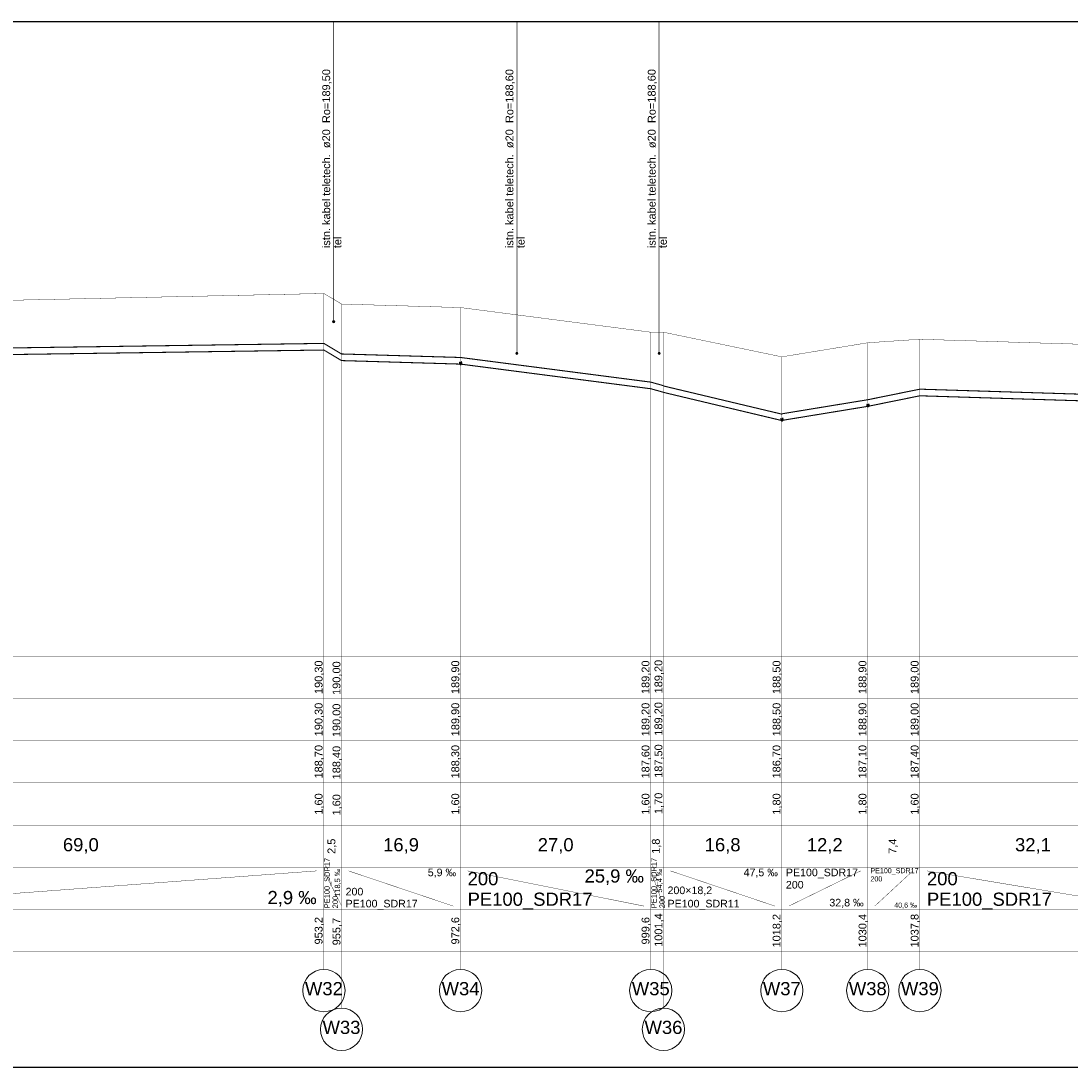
# Model space of a CAD drawing. Header units: inches. Extents: x -156 to 1086, y -12 to 33.
# Tile 7 of 30: x 41 to 71, y -12 to 18. Entities that reach past the tile are written whole.
import ezdxf
from ezdxf.lldxf.tags import DXFTag

# ---------------------------------------------------------------- set-up
doc = ezdxf.new("R2010")
doc.units = ezdxf.units.IN
doc.header["$MEASUREMENT"] = 0
for name, color, linetype, true_color in [('IS_Kolizje', 7, 'SOLID', 0x000000), ('IS_Kolizje_-_opisy', 7, 'SOLID', 0x000000), ('IS_Sieci_na_profilu', 7, 'SOLID', 0x000000), ('IS_Tabelka_profilu', 7, 'SOLID', 0x000000), ('IS_Tabelka_profilu_-_opisy', 7, 'SOLID', 0x000000), ('IS_Teren_proj', 7, 'SOLID', 0x000000)]:
    doc.layers.add(name, color=color, linetype=linetype, true_color=true_color)
tags = doc.linetypes.add('SOLID', pattern=[10, 10, 0]).pattern_tags.tags
tags[6:7] = [DXFTag(74, 4), DXFTag(75, 0), DXFTag(340, '0'), DXFTag(46, 0.0), DXFTag(50, 0.0), DXFTag(44, 0.0), DXFTag(45, 0.0)]
tags[4:5] = [DXFTag(74, 4), DXFTag(75, 0), DXFTag(340, '0'), DXFTag(46, 0.0), DXFTag(50, 0.0), DXFTag(44, 0.0), DXFTag(45, 0.0)]

msp = doc.modelspace()

# ---------------------------------------------------------------- hatches: boundary and pattern name
at = {"layer": 'IS_Kolizje', "ltscale": 0.01}
h = msp.add_hatch(color=256, dxfattribs=at)
edge = h.paths.add_edge_path()
edge.add_ellipse((49.904, 9.5), major_axis=(0.03, 0), ratio=1, start_angle=0, end_angle=360)
h = msp.add_hatch(color=256, dxfattribs=at)
edge = h.paths.add_edge_path()
edge.add_ellipse((55.106, 8.6), major_axis=(0.03, 0), ratio=1, start_angle=0, end_angle=360)
h = msp.add_hatch(color=256, dxfattribs=at)
edge = h.paths.add_edge_path()
edge.add_ellipse((59.143, 8.6), major_axis=(0.03, 0), ratio=1, start_angle=0, end_angle=360)

# ---------------------------------------------------------------- linework, layer by layer
for points in [[(-156.277, -11.671), (-156.277, 18.029), (102.723, 18.029)], [(-156.277, -11.671), (102.723, -11.671)]]:
    msp.add_lwpolyline(points)
at = {"layer": 'IS_Kolizje', "lineweight": 20, "ltscale": 0.01}
for centre in [(49.904, 9.5), (55.106, 8.6), (59.143, 8.6)]:
    msp.add_ellipse(centre, major_axis=(0.03, 0), ratio=1, dxfattribs=at)
at = {"layer": 'IS_Kolizje_-_opisy', "ltscale": 0.01, "const_width": 0.02}
for points in [[(49.904, 18.029), (49.904, 9.53)], [(55.106, 18.029), (55.106, 8.63)], [(59.143, 18.029), (59.143, 8.63)]]:
    msp.add_lwpolyline(points, dxfattribs=at)
at = {"layer": 'IS_Sieci_na_profilu', "ltscale": 0.01, "const_width": 0.03}
for points in [[(35.827, 8.682), (49.627, 8.882)], [(35.827, 8.494), (49.627, 8.694)], [(49.627, 8.882), (50.127, 8.582)], [(49.627, 8.694), (50.127, 8.394)], [(50.127, 8.582), (53.507, 8.482)], [(50.127, 8.394), (53.507, 8.294)], [(53.507, 8.482), (58.907, 7.782)], [(53.507, 8.294), (58.907, 7.594)], [(58.907, 7.782), (59.267, 7.682)], [(58.907, 7.594), (59.267, 7.494)], [(59.267, 7.673), (62.627, 6.873)], [(59.267, 7.491), (62.627, 6.691)], [(65.067, 7.282), (66.547, 7.582)], [(66.547, 7.582), (72.967, 7.382)], [(62.627, 6.882), (65.067, 7.282)], [(65.067, 7.094), (66.547, 7.394)], [(66.547, 7.394), (72.967, 7.194)], [(62.627, 6.694), (65.067, 7.094)]]:
    msp.add_lwpolyline(points, dxfattribs=at)
at = {"layer": 'IS_Sieci_na_profilu', "lineweight": 60, "ltscale": 0.01}
for centre, ratio in [((53.507, 8.325), 0.2), ((65.074, 7.125), 0.197764), ((62.631, 6.725), 0.199247)]:
    msp.add_ellipse(centre, major_axis=(0, 0.025), ratio=ratio, dxfattribs=at)
at = {"layer": 'IS_Tabelka_profilu', "ltscale": 0.01, "const_width": 0.01}
for points in [[(49.627, 10.3), (49.627, 0)], [(49.627, 0), (49.627, 10.3)], [(50.127, 10), (50.127, 0)], [(50.127, 0), (50.127, 10)], [(53.507, 9.9), (53.507, 0)], [(53.507, 0), (53.507, 9.9)], [(58.907, 9.2), (58.907, 0)], [(58.907, 0), (58.907, 9.2)], [(59.267, 9.2), (59.267, 0)], [(59.267, 0), (59.267, 9.2)], [(66.547, 9), (66.547, 0)], [(66.547, 0), (66.547, 9)], [(65.067, 8.9), (65.067, 0)], [(65.067, 0), (65.067, 8.9)], [(62.627, 8.5), (62.627, 0)], [(62.627, 0), (62.627, 8.5)], [(49.627, 0), (49.627, 1.2)], [(50.127, 0), (50.127, 1.2)], [(53.507, 0), (53.507, 1.2)], [(58.907, 0), (58.907, 1.2)], [(59.267, 0), (59.267, 1.2)], [(62.627, 0), (62.627, 1.2)], [(65.067, 0), (65.067, 1.2)], [(66.547, 0), (66.547, 1.2)], [(49.627, -6), (35.827, -6), (35.827, 0), (49.627, 0), (49.627, -6)], [(50.127, -6), (49.627, -6), (49.627, 0), (50.127, 0), (50.127, -6)], [(53.507, -6), (50.127, -6), (50.127, 0), (53.507, 0), (53.507, -6)], [(58.907, -6), (53.507, -6), (53.507, 0), (58.907, 0), (58.907, -6)], [(59.267, -6), (58.907, -6), (58.907, 0), (59.267, 0), (59.267, -6)], [(62.627, -6), (59.267, -6), (59.267, 0), (62.627, 0), (62.627, -6)], [(65.067, -6), (62.627, -6), (62.627, 0), (65.067, 0), (65.067, -6)], [(66.547, -6), (65.067, -6), (65.067, 0), (66.547, 0), (66.547, -6)], [(72.967, -6), (66.547, -6), (66.547, 0), (72.967, 0), (72.967, -6)], [(35.827, -1.2), (49.627, -1.2)], [(49.627, -1.2), (50.127, -1.2)], [(50.127, -1.2), (53.507, -1.2)], [(53.507, -1.2), (58.907, -1.2)], [(58.907, -1.2), (59.267, -1.2)], [(59.267, -1.2), (62.627, -1.2)], [(62.627, -1.2), (65.067, -1.2)], [(65.067, -1.2), (66.547, -1.2)], [(66.547, -1.2), (72.967, -1.2)], [(35.827, -2.4), (49.627, -2.4)], [(49.627, -2.4), (50.127, -2.4)], [(50.127, -2.4), (53.507, -2.4)], [(53.507, -2.4), (58.907, -2.4)], [(58.907, -2.4), (59.267, -2.4)], [(59.267, -2.4), (62.627, -2.4)], [(62.627, -2.4), (65.067, -2.4)], [(65.067, -2.4), (66.547, -2.4)], [(66.547, -2.4), (72.967, -2.4)], [(35.827, -3.6), (49.627, -3.6)], [(49.627, -3.6), (50.127, -3.6)], [(50.127, -3.6), (53.507, -3.6)], [(53.507, -3.6), (58.907, -3.6)], [(58.907, -3.6), (59.267, -3.6)], [(59.267, -3.6), (62.627, -3.6)], [(62.627, -3.6), (65.067, -3.6)], [(65.067, -3.6), (66.547, -3.6)], [(66.547, -3.6), (72.967, -3.6)], [(35.827, -4.8), (49.627, -4.8)], [(49.627, -4.8), (50.127, -4.8)], [(50.127, -4.8), (53.507, -4.8)], [(53.507, -4.8), (58.907, -4.8)], [(58.907, -4.8), (59.267, -4.8)], [(59.267, -4.8), (62.627, -4.8)], [(62.627, -4.8), (65.067, -4.8)], [(65.067, -4.8), (66.547, -4.8)], [(66.547, -4.8), (72.967, -4.8)], [(35.827, -6), (49.627, -6)], [(49.627, -7.2), (49.627, -6)], [(49.627, -6), (50.127, -6)], [(50.127, -7.2), (50.127, -6)], [(50.127, -6), (53.507, -6)], [(53.507, -7.2), (53.507, -6)], [(53.507, -6), (58.907, -6)], [(58.907, -7.2), (58.907, -6)], [(58.907, -6), (59.267, -6)], [(59.267, -7.2), (59.267, -6)], [(59.267, -6), (62.627, -6)], [(62.627, -7.2), (62.627, -6)], [(62.627, -6), (65.067, -6)], [(65.067, -7.2), (65.067, -6)], [(65.067, -6), (66.547, -6)], [(66.547, -7.2), (66.547, -6)], [(66.547, -6), (72.967, -6)], [(49.627, -8.4), (35.827, -8.4), (35.827, -7.2), (49.627, -7.2), (49.627, -8.4)], [(35.827, -7.2), (49.627, -7.2)], [(50.127, -8.4), (49.627, -8.4), (49.627, -7.2), (50.127, -7.2), (50.127, -8.4)], [(49.627, -7.2), (50.127, -7.2)], [(53.507, -8.4), (50.127, -8.4), (50.127, -7.2), (53.507, -7.2), (53.507, -8.4)], [(50.127, -7.2), (53.507, -7.2)], [(58.907, -8.4), (53.507, -8.4), (53.507, -7.2), (58.907, -7.2), (58.907, -8.4)], [(53.507, -7.2), (58.907, -7.2)], [(59.267, -8.4), (58.907, -8.4), (58.907, -7.2), (59.267, -7.2), (59.267, -8.4)], [(58.907, -7.2), (59.267, -7.2)], [(62.627, -8.4), (59.267, -8.4), (59.267, -7.2), (62.627, -7.2), (62.627, -8.4)], [(59.267, -7.2), (62.627, -7.2)], [(65.067, -8.4), (62.627, -8.4), (62.627, -7.2), (65.067, -7.2), (65.067, -8.4)], [(62.627, -7.2), (65.067, -7.2)], [(66.547, -8.4), (65.067, -8.4), (65.067, -7.2), (66.547, -7.2), (66.547, -8.4)], [(65.067, -7.2), (66.547, -7.2)], [(72.967, -8.4), (66.547, -8.4), (66.547, -7.2), (72.967, -7.2), (72.967, -8.4)], [(66.547, -7.2), (72.967, -7.2)], [(35.827, -8.4), (49.627, -8.4)], [(49.627, -8.4), (50.127, -8.4)], [(50.127, -8.4), (53.507, -8.4)], [(53.507, -8.4), (58.907, -8.4)], [(58.907, -8.4), (59.267, -8.4)], [(59.267, -8.4), (62.627, -8.4)], [(62.627, -8.4), (65.067, -8.4)], [(65.067, -8.4), (66.547, -8.4)], [(66.547, -8.4), (72.967, -8.4)]]:
    msp.add_lwpolyline(points, dxfattribs=at)
at = {"layer": 'IS_Tabelka_profilu_-_opisy', "ltscale": 0.01, "const_width": 0.01}
for points in [[(36.027, -7.1), (49.422, -6.1)], [(49.627, -6.1), (50.133, -7.1)], [(50.327, -6.1), (53.298, -7.1)], [(53.707, -6.1), (58.713, -7.1)], [(58.907, -6.1), (59.274, -7.1)], [(59.467, -6.1), (62.432, -7.1)], [(62.827, -7.1), (64.867, -6.1)], [(65.267, -7.1), (66.346, -6.1)], [(66.747, -6.1), (72.759, -7.1)], [(49.627, -8.9), (49.627, -8.4)], [(50.127, -10), (50.127, -8.4)], [(53.507, -8.9), (53.507, -8.4)], [(58.907, -8.9), (58.907, -8.4)], [(59.267, -10), (59.267, -8.4)], [(62.627, -8.9), (62.627, -8.4)], [(65.067, -8.9), (65.067, -8.4)], [(66.547, -8.9), (66.547, -8.4)]]:
    msp.add_lwpolyline(points, dxfattribs=at)
at = {"layer": 'IS_Tabelka_profilu_-_opisy', "lineweight": 9, "ltscale": 0.01}
for centre in [(49.627, -9.5), (53.507, -9.5), (58.907, -9.5), (62.627, -9.5), (65.067, -9.5), (66.547, -9.5), (50.127, -10.6), (59.267, -10.6)]:
    msp.add_ellipse(centre, major_axis=(0.6, 0), ratio=1, dxfattribs=at)
at = {"layer": 'IS_Teren_proj', "ltscale": 0.01, "const_width": 0.01}
for points in [[(35.827, 10), (49.627, 10.3)], [(49.627, 10.3), (50.127, 10)], [(50.127, 10), (53.507, 9.9)], [(53.507, 9.9), (58.907, 9.2)], [(58.907, 9.2), (59.267, 9.2)], [(59.267, 9.2), (62.627, 8.5)], [(65.067, 8.9), (66.547, 9)], [(66.547, 9), (72.967, 8.8)], [(62.627, 8.5), (65.067, 8.9)]]:
    msp.add_lwpolyline(points, dxfattribs=at)

# ---------------------------------------------------------------- texts
at = {"layer": 'IS_Kolizje_-_opisy', "ltscale": 0.01, "char_height": 0.2232, "attachment_point": 7, "rotation": 90}
for s, insert in [('\\fArial|b0|i0;istn. kabel teletech.  ø20  Ro=189,50', (49.846, 11.587)), ('\\fArial|b0|i0;istn. kabel teletech.  ø20  Ro=188,60', (55.048, 11.587)), ('\\fArial|b0|i0;istn. kabel teletech.  ø20  Ro=188,60', (59.086, 11.587)), ('\\fArial|b0|i0;tel', (50.126, 11.587)), ('\\fArial|b0|i0;tel', (55.328, 11.587)), ('\\fArial|b0|i0;tel', (59.366, 11.587))]:
    msp.add_mtext(s, dxfattribs=dict(at, insert=insert))
at = {"layer": 'IS_Tabelka_profilu_-_opisy', "ltscale": 0.01, "rotation": 90}
for s, insert, char_height, attachment_point in [('\\fArial|b0|i0;190,30', (49.631, -0.6), 0.2232, 8), ('\\fArial|b0|i0;190,00', (50.138, -0.625), 0.2232, 8), ('\\fArial|b0|i0;189,90', (53.511, -0.6), 0.2232, 8), ('\\fArial|b0|i0;189,20', (58.911, -0.6), 0.2232, 8), ('\\fArial|b0|i0;189,20', (59.278, -0.582), 0.2232, 8), ('\\fArial|b0|i0;188,50', (62.631, -0.6), 0.2232, 8), ('\\fArial|b0|i0;188,90', (65.071, -0.6), 0.2232, 8), ('\\fArial|b0|i0;189,00', (66.551, -0.6), 0.2232, 8), ('\\fArial|b0|i0;190,30', (49.631, -1.8), 0.2232, 8), ('\\fArial|b0|i0;190,00', (50.138, -1.825), 0.2232, 8), ('\\fArial|b0|i0;189,90', (53.511, -1.8), 0.2232, 8), ('\\fArial|b0|i0;189,20', (58.911, -1.8), 0.2232, 8), ('\\fArial|b0|i0;189,20', (59.278, -1.782), 0.2232, 8), ('\\fArial|b0|i0;188,50', (62.631, -1.8), 0.2232, 8), ('\\fArial|b0|i0;188,90', (65.071, -1.8), 0.2232, 8), ('\\fArial|b0|i0;189,00', (66.551, -1.8), 0.2232, 8), ('\\fArial|b0|i0;188,70', (49.631, -3), 0.2232, 8), ('\\fArial|b0|i0;188,40', (50.138, -3.025), 0.2232, 8), ('\\fArial|b0|i0;188,30', (53.511, -3), 0.2232, 8), ('\\fArial|b0|i0;187,60', (58.911, -3), 0.2232, 8), ('\\fArial|b0|i0;187,50', (59.278, -2.982), 0.2232, 8), ('\\fArial|b0|i0;186,70', (62.631, -3), 0.2232, 8), ('\\fArial|b0|i0;187,10', (65.071, -3), 0.2232, 8), ('\\fArial|b0|i0;187,40', (66.551, -3), 0.2232, 8), ('\\fArial|b0|i0;1,60', (49.631, -4.2), 0.2232, 8), ('\\fArial|b0|i0;1,60', (50.138, -4.225), 0.2232, 8), ('\\fArial|b0|i0;1,60', (53.511, -4.2), 0.2232, 8), ('\\fArial|b0|i0;1,60', (58.911, -4.2), 0.2232, 8), ('\\fArial|b0|i0;1,70', (59.278, -4.182), 0.2232, 8), ('\\fArial|b0|i0;1,80', (62.631, -4.2), 0.2232, 8), ('\\fArial|b0|i0;1,80', (65.071, -4.2), 0.2232, 8), ('\\fArial|b0|i0;1,60', (66.551, -4.2), 0.2232, 8), ('\\fArial|b0|i0;2,5', (49.994, -5.4), 0.2232, 8), ('\\fArial|b0|i0;1,8', (59.204, -5.4), 0.2232, 8), ('\\fArial|b0|i0;7,4', (65.924, -5.4), 0.2232, 8), ('\\fArial|b0|i0;PE100_SDR17', (49.639, -7.162), 0.1512, 1), ('\\fArial|b0|i0;PE100_SDR17', (58.919, -7.162), 0.1512, 1), ('\\fArial|b0|i0;118,5 ‰', (50.116, -6.038), 0.1512, 9), ('\\fArial|b0|i0;54,4 ‰', (59.257, -6.038), 0.1512, 9), ('{\\fArial|b0|i0|c238|p34;200}', (49.872, -7.162), 0.1512, 1), ('{\\fArial|b0|i0|c238|p34;200}', (59.152, -7.162), 0.1512, 1), ('{\\fArial|b0|i0|c238|p34;953,2}', (49.631, -7.8), 0.2232, 8), ('{\\fArial|b0|i0|c238|p34;972,6}', (53.511, -7.8), 0.2232, 8), ('{\\fArial|b0|i0|c238|p34;999,6}', (58.911, -7.8), 0.2232, 8), ('\\fArial|b0|i0;1001,4', (59.278, -7.782), 0.2232, 8), ('\\fArial|b0|i0;1018,2', (62.631, -7.8), 0.2232, 8), ('\\fArial|b0|i0;1030,4', (65.071, -7.8), 0.2232, 8), ('\\fArial|b0|i0;1037,8', (66.551, -7.8), 0.2232, 8), ('\\fArial|b0|i0;955,7', (50.138, -7.825), 0.2232, 8)]:
    msp.add_mtext(s, dxfattribs=dict(at, insert=insert, char_height=char_height, attachment_point=attachment_point))
at = {"layer": 'IS_Tabelka_profilu_-_opisy', "ltscale": 0.01}
for s, insert, char_height, attachment_point in [('\\fArial|b0|i0;69,0', (42.727, -5.614), 0.3744, 8), ('\\fArial|b0|i0;16,9', (51.817, -5.614), 0.3744, 8), ('\\fArial|b0|i0;27,0', (56.207, -5.614), 0.3744, 8), ('\\fArial|b0|i0;16,8', (60.947, -5.614), 0.3744, 8), ('\\fArial|b0|i0;12,2', (63.847, -5.614), 0.3744, 8), ('\\fArial|b0|i0;32,1', (69.757, -5.614), 0.3744, 8), ('\\fArial|b0|i0;5,9 ‰', (53.381, -6.036), 0.216, 3), ('{\\fArial|b0|i0|c238|p34;200}', (53.707, -6.514), 0.3744, 7), ('\\fArial|b0|i0;25,9 ‰', (58.713, -6.058), 0.3744, 3), ('\\fArial|b0|i0;47,5 ‰', (62.515, -6.036), 0.216, 3), ('\\fArial|b0|i0;PE100_SDR17', (62.743, -6.036), 0.216, 1), ('{\\fArial|b0|i0|c238|p34;200}', (65.144, -6.255), 0.144, 1), ('\\fArial|b0|i0;PE100_SDR17', (65.144, -6.022), 0.144, 1), ('{\\fArial|b0|i0|c238|p34;200}', (66.747, -6.514), 0.3744, 7), ('{\\fArial|b0|i0|c238|p34;200}', (62.743, -6.386), 0.216, 1), ('\\fArial|b0|i0;2,9 ‰', (49.422, -7.114), 0.3744, 9), ('{\\fArial|b0|i0|c238|p34;200}', (50.243, -6.8), 0.216, 7), ('\\fArial|b0|i0;PE100_SDR17', (53.707, -7.2), 0.3744, 7), ('\\fArial|b0|i0;200×18,2', (59.383, -6.8), 0.216, 7), ('\\fArial|b0|i0;PE100_SDR17', (66.747, -7.2), 0.3744, 7), ('\\fArial|b0|i0;PE100_SDR17', (50.243, -7.2), 0.216, 7), ('\\fArial|b0|i0;PE100_SDR11', (59.383, -7.2), 0.216, 7), ('\\fArial|b0|i0;32,8 ‰', (64.95, -7.15), 0.216, 9), ('\\fArial|b0|i0;40,6 ‰', (66.468, -7.171), 0.144, 9), ('\\fArial|b0|i0;W32', (49.627, -9.258), 0.3744, 2), ('\\fArial|b0|i0;W34', (53.507, -9.258), 0.3744, 2), ('\\fArial|b0|i0;W35', (58.907, -9.258), 0.3744, 2), ('\\fArial|b0|i0;W37', (62.627, -9.258), 0.3744, 2), ('\\fArial|b0|i0;W38', (65.067, -9.258), 0.3744, 2), ('\\fArial|b0|i0;W39', (66.547, -9.258), 0.3744, 2), ('\\fArial|b0|i0;W33', (50.127, -10.358), 0.3744, 2), ('\\fArial|b0|i0;W36', (59.267, -10.358), 0.3744, 2)]:
    msp.add_mtext(s, dxfattribs=dict(at, insert=insert, char_height=char_height, attachment_point=attachment_point))

doc.saveas('drawing.dxf')
